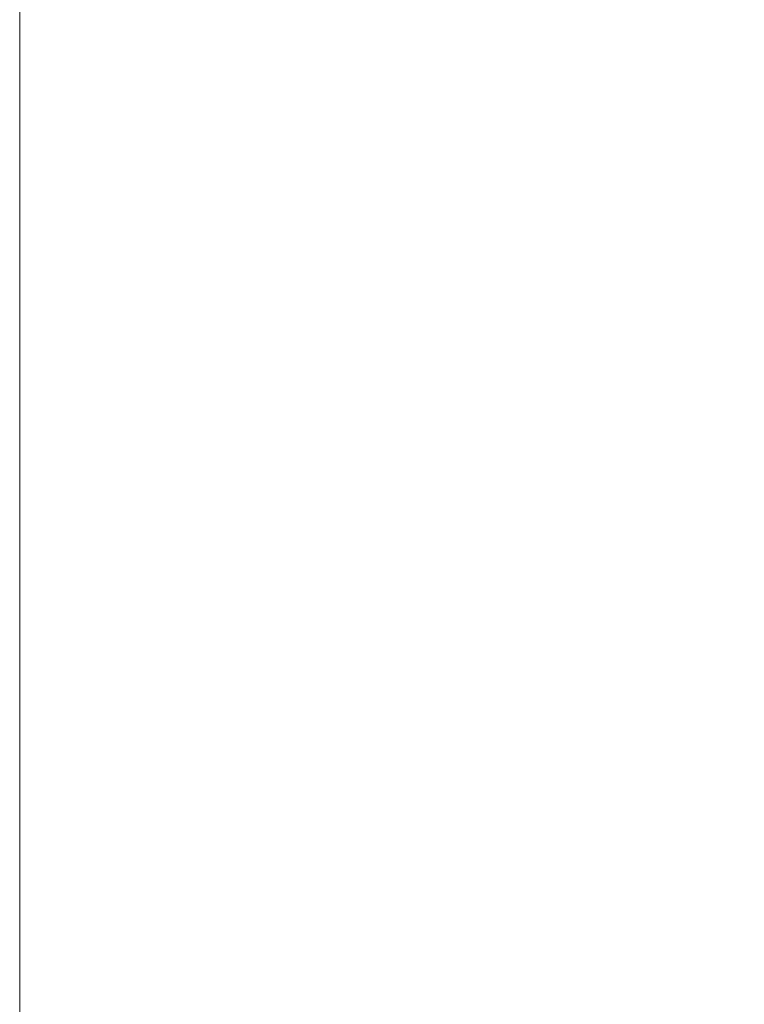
# Model space of a CAD drawing. Header units: millimetres. Extents: x 256680 to 410391, y -77299 to -22623.
# Tile 3 of 202: x 256680 to 257792, y -28903 to -27393. Entities that reach past the tile are written whole.
import ezdxf

# ---------------------------------------------------------------- set-up
doc = ezdxf.new("R2010")
doc.units = ezdxf.units.MM
doc.header["$LTSCALE"] = 2.5
for name, color, linetype, lineweight in [('ELEVATION 3', 23, 'Continuous', 13), ('HATCH LIGHT', 250, 'Continuous', 0), ('WALL', 132, 'Continuous', 25)]:
    doc.layers.add(name, color=color, linetype=linetype, lineweight=lineweight)

msp = doc.modelspace()

# ---------------------------------------------------------------- hatches: boundary and pattern name
at = {"layer": 'HATCH LIGHT', "true_color": 0x636466}
h = msp.add_hatch(dxfattribs=at)
h.set_pattern_fill('ANSI32', color=251, scale=6)
h.set_pattern_definition([(45, (193310.04, -46725.026), (-40.411153, 40.411153), []), (45, (193336.98, -46725.026), (-40.411153, 40.411153), [])])
h.paths.add_polyline_path([(270452.9, -32590), (270258.9, -32638.8), (270440.5, -33359.7), (257887.8, -33359.6, -0.000263), (257873.3, -33559.6), (270697.1, -33559.7)])
h.paths.add_polyline_path([(258301.8, -25157.1), (258101.7, -25157.1, -0.011972), (257620.5, -34256), (257821.1, -34256, 0.01196)])
h.paths.add_polyline_path([(258285.4, -25697.6), (267964.3, -26046.6, 0.003501), (268458.4, -26800.6), (268626, -26691.5), (268075.9, -25850.5), (258291.6, -25497.7, -0.000262)])

# ---------------------------------------------------------------- linework, layer by layer
at = {"layer": 'ELEVATION 3'}
msp.add_lwpolyline([(256680.4, -34256), (272242.9, -34256), (272242.9, -25157.1), (256680.4, -25157.1)], close=True, dxfattribs=at)
at = {"layer": 'WALL'}
msp.add_arc((67888, -19659.4), 190293.1, 355.600756, 358.344479, dxfattribs=at)

doc.saveas('drawing.dxf')
